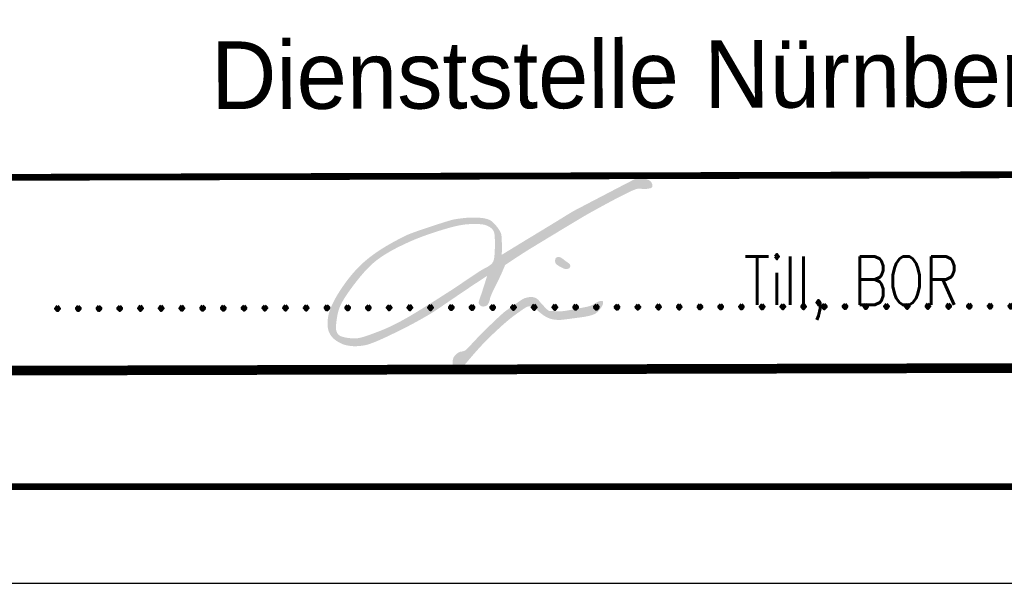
# Model space of a CAD drawing. Extents: x 0 to 1135, y 0 to 594.
# Tile 92 of 153: x 1058 to 1109, y 0 to 29. Entities that reach past the tile are written whole.
import ezdxf
from ezdxf.enums import TextEntityAlignment as Align

# ---------------------------------------------------------------- set-up
doc = ezdxf.new("R2010")
doc.units = 0
doc.header["$LTSCALE"] = 2
doc.header["$MEASUREMENT"] = 0
doc.linetypes.add('AUSGEZOGEN', pattern=[0])
doc.layers.add('LEGENDE', color=7, linetype='AUSGEZOGEN')
doc.layers.add('RAHMEN', color=250, linetype='AUSGEZOGEN')
doc.styles.add('ROMANS', font='romans.shx', dxfattribs={"width": 0.8})
doc.styles.add('UNIR-H', font='unir_h.shx', dxfattribs={"width": 0.8})

msp = doc.modelspace()

# ---------------------------------------------------------------- hatches: boundary and pattern name
at = {"layer": 'LEGENDE'}
h = msp.add_hatch(color=256, dxfattribs=at)
h.paths.add_polyline_path([(1084.401, 17.072, -0.006846), (1084.922, 17.397, -0.000018), (1086.02, 18.064, -0.000316), (1086.082, 18.101, -0.000501), (1086.967, 18.635, -0.000861), (1087.482, 18.944, -0.008165), (1087.884, 19.175, -0.003104), (1088.953, 19.759, -0.004426), (1089.287, 19.934, -0.002781), (1089.821, 20.206, -0.019392), (1090.115, 20.339, -0.029596), (1090.315, 20.407, -0.13925), (1090.55, 20.405, 0.059696), (1090.785, 20.403, 0.02873), (1091.003, 20.44, 0.119727), (1091.051, 20.465, 0.053798), (1091.065, 20.479, 0.035544), (1091.081, 20.503, 0.128445), (1091.095, 20.558, 0.070924), (1091.081, 20.659, 0.119206), (1091.014, 20.775, 0.09628), (1090.879, 20.872, 0.042732), (1090.734, 20.924, 0.04027), (1090.574, 20.952, 0.033258), (1090.329, 20.96, 0.102015), (1090.251, 20.941, 0.008417), (1090.11, 20.871, 0.001234), (1089.156, 20.376, 0.000382), (1087.049, 19.275, 0.012909), (1086.987, 19.24, 0.007407), (1086.356, 18.854, -0.001485), (1085.725, 18.468, -0.000051), (1085.123, 18.102, 0.000004), (1084.521, 17.737, 0.000591), (1084.112, 17.487, 0.000299), (1083.302, 16.992, 0.008834), (1083.314, 17.273, 0.012589), (1083.314, 17.47, 0.006475), (1083.297, 17.906, 0.023909), (1083.285, 18.024, 0.091451), (1083.23, 18.183, 0.042044), (1083.026, 18.484, 0.033675), (1082.848, 18.676, 0.057979), (1082.726, 18.767, 0.061091), (1082.541, 18.846, 0.043751), (1082.265, 18.899, 0.024448), (1081.858, 18.922, 0.025317), (1081.464, 18.905, 0.013308), (1080.953, 18.843, 0.029629), (1080.726, 18.796, 0.008594), (1080.409, 18.703, 0.004036), (1079.739, 18.49, 0.004037), (1079.038, 18.254, 0.006745), (1078.621, 18.104, 0.026618), (1078.247, 17.94, 0.012798), (1077.497, 17.539, 0.017147), (1076.955, 17.205, 0.018327), (1076.471, 16.858, 0.02749), (1076.01, 16.459, 0.025126), (1075.554, 15.971, 0.018257), (1075.242, 15.573, 0.015099), (1074.898, 15.068, 0.022902), (1074.621, 14.587, 0.027053), (1074.429, 14.159, 0.045431), (1074.339, 13.846, 0.038939), (1074.298, 13.468, 0.055393), (1074.321, 13.178, 0.064689), (1074.4, 12.941, 0.075313), (1074.551, 12.719, 0.066141), (1074.786, 12.525, 0.037739), (1075.062, 12.381, 0.050518), (1075.285, 12.311, 0.030877), (1075.564, 12.271, 0.033881), (1075.821, 12.267, 0.029171), (1076.202, 12.311, 0.041347), (1076.464, 12.379, 0.015996), (1076.862, 12.532, 0.011318), (1077.412, 12.78, 0.004061), (1078.172, 13.151, 0.00686), (1078.617, 13.38, 0.008733), (1079.438, 13.836, 0.01577), (1079.879, 14.11, 0.004634), (1080.574, 14.582, -0.000291), (1081.269, 15.054, -0.001843), (1081.704, 15.347, -0.000951), (1082.55, 15.909, -0.002195), (1082.44, 15.552, -0.002693), (1082.347, 15.262, -0.00365), (1082.234, 14.921, 0.019331), (1082.12, 14.58, 0.165584), (1082.125, 14.462, 0.146563), (1082.207, 14.358, 0.113065), (1082.296, 14.321, 0.095964), (1082.41, 14.324, 0.061571), (1082.519, 14.362, 0.1187), (1082.565, 14.401, 0.128989), (1082.7, 14.742, -0.036448), (1082.836, 15.083, -0.002273), (1083.01, 15.438, 0.001472), (1083.184, 15.793, 0.008906), (1083.291, 16.024, 0.00466), (1083.483, 16.47, -0.003828)])
h.paths.add_polyline_path([(1082.838, 16.603, -0.099091), (1082.726, 16.478, -0.048735), (1082.382, 16.27, 0.021738), (1082.038, 16.063, 0.002006), (1081.366, 15.612, -0.009607), (1080.694, 15.161, -0.000617), (1080.273, 14.892, -0.000781), (1079.94, 14.679, -0.001977), (1079.449, 14.37, -0.001628), (1078.85, 13.999, -0.007935), (1078.478, 13.778, -0.006419), (1078.01, 13.518, -0.01142), (1077.684, 13.352, -0.008966), (1077.261, 13.158, -0.010879), (1077.014, 13.056, -0.005318), (1076.503, 12.865, -0.016825), (1076.083, 12.728, -0.031308), (1075.851, 12.677, -0.044868), (1075.703, 12.667, -0.021189), (1075.392, 12.688, -0.025824), (1075.197, 12.72, -0.02962), (1075.032, 12.765, -0.088996), (1074.876, 12.853, -0.11272), (1074.789, 12.965, -0.062498), (1074.745, 13.102, -0.057717), (1074.734, 13.258, -0.011646), (1074.747, 13.452, -0.01319), (1074.767, 13.622, -0.013522), (1074.813, 13.891, -0.017764), (1074.861, 14.092, -0.036293), (1074.942, 14.321, -0.027142), (1075.088, 14.609, -0.019253), (1075.282, 14.919, -0.011612), (1075.635, 15.411, -0.010552), (1075.975, 15.843, -0.012825), (1076.271, 16.185, -0.02798), (1076.64, 16.547, -0.028763), (1077.036, 16.855, -0.019019), (1077.463, 17.127, -0.017291), (1077.954, 17.392, -0.008481), (1078.509, 17.655, -0.011366), (1078.931, 17.834, -0.011781), (1079.489, 18.042, -0.00887), (1080.241, 18.288, -0.011765), (1080.787, 18.441, -0.016986), (1081.17, 18.526, -0.027582), (1081.556, 18.575, -0.023562), (1082.011, 18.586, -0.01462), (1082.193, 18.577, -0.016498), (1082.354, 18.559, -0.051848), (1082.473, 18.528, -0.033963), (1082.643, 18.452, -0.106238), (1082.844, 18.282, -0.133817), (1082.925, 18.087, -0.011484), (1082.941, 17.929, -0.015519), (1082.947, 17.811, -0.004465), (1082.949, 17.594, -0.003251), (1082.947, 17.297, -0.017987), (1082.932, 17.001, -0.023537), (1082.903, 16.777, -0.089238)], flags=16)
h = msp.add_hatch(color=256, dxfattribs=at)
edge = h.paths.add_edge_path()
edge.add_arc((1087.586, 17.945), 1.61, 230.0425, 237.5405, ccw=False)
edge.add_arc((1085.544, 15.512), 1.567, 49.9374, 57.6455)
edge.add_arc((1086.225, 16.587), 0.294, 57.6455, 82.874)
edge.add_arc((1086.235, 16.664), 0.216, 82.874, 112.3788)
edge.add_arc((1086.2, 16.748), 0.125, 112.3788, 150.7972)
edge.add_arc((1086.292, 16.697), 0.23, 150.7972, 178.8985)
edge.add_arc((1086.423, 16.694), 0.362, 178.8985, 200.4189)
edge.add_arc((1086.236, 16.624), 0.162, 200.4189, 232.8212)
edge.add_arc((1086.934, 17.545), 1.317, 232.8212, 238.208)
edge.add_arc((1087.371, 18.25), 2.147, 238.208, 242.4268)
edge.add_arc((1087.829, 19.127), 3.136, 242.4268, 244.1806)
edge.add_arc((1087.166, 17.756), 1.613, 244.1806, 246.6263)
edge.add_arc((1086.628, 16.511), 0.257, 246.6263, 270)
edge.add_arc((1086.628, 16.597), 0.343, 270, 290.1958)
edge.add_arc((1086.689, 16.429), 0.164, 290.1958, 316.39)
edge.add_arc((1086.707, 16.412), 0.139, 316.39, 344.8605)
edge.add_arc((1086.671, 16.422), 0.176, 344.8605, 378.4424)
edge.add_arc((1086.711, 16.435), 0.134, 18.4424, 57.0899)
edge.add_arc((1086.35, 15.877), 0.799, 57.0899, 59.7076)
edge.add_arc((1087.376, 17.615), 1.219, 237.5405, 239.257, ccw=False)
h = msp.add_hatch(color=256, dxfattribs=at)
edge = h.paths.add_edge_path()
edge.add_arc((1088.477, 14.211), 0.4, 95.9871, 111.0324)
edge.add_arc((1088.748, 13.506), 1.155, 111.0324, 119.8683)
edge.add_arc((1088.531, 13.883), 0.721, 119.8683, 129.3022)
edge.add_arc((1087.9, 14.589), 0.229, 289.6068, 319.5638, ccw=False)
edge.add_arc((1087.534, 15.617), 1.32, 284.0327, 289.6068, ccw=False)
edge.add_arc((1086.537, 19.608), 5.434, 281.2865, 284.0327, ccw=False)
edge.add_arc((1075.046, 77.183), 64.144, 280.95219, 281.28646, ccw=False)
edge.add_arc((1081.199, 45.388), 31.759, 280.4771, 280.9522, ccw=False)
edge.add_arc((1083.671, 32.02), 18.165, 279.4595, 280.4771, ccw=False)
edge.add_arc((1085.841, 19), 4.965, 277.5128, 279.4595, ccw=False)
edge.add_arc((1086.403, 14.734), 0.662, 270.8681, 277.5128, ccw=False)
edge.add_arc((1086.183, 29.259), 15.189, 269.4812, 270.8681, ccw=False)
edge.add_arc((1086.078, 17.591), 3.521, 265.2364, 269.4812, ccw=False)
edge.add_arc((1085.803, 14.296), 0.214, 247.9651, 265.2364, ccw=False)
edge.add_arc((1085.779, 14.237), 0.151, 226.4772, 247.9651, ccw=False)
edge.add_arc((1088.954, 17.581), 4.761, 222.6721, 226.4772, ccw=False)
edge.add_arc((1087.386, 16.135), 2.629, 218.1455, 222.6721, ccw=False)
edge.add_arc((1084.399, 13.865), 1.124, 35.1094, 45.7082)
edge.add_arc((1084.851, 14.328), 0.477, 45.7082, 59.8643)
edge.add_arc((1084.817, 14.27), 0.544, 59.8643, 73.1093)
edge.add_arc((1084.842, 14.351), 0.46, 73.1093, 88.6725)
edge.add_arc((1084.833, 13.983), 0.828, 88.6725, 100.2538)
edge.add_arc((1084.975, 13.198), 1.625, 100.2538, 107.6424)
edge.add_arc((1084.601, 14.375), 0.39, 107.6424, 122.7577)
edge.add_arc((1087.908, 9.236), 6.501, 122.7577, 124.3539)
edge.add_arc((1097.552, -4.873), 23.591, 124.3539, 125.1918)
edge.add_arc((1132.906, -55.007), 84.937, 125.19181, 125.52916)
edge.add_arc((1084.775, 12.398), 2.112, 125.5292, 127.6688)
edge.add_arc((1085.006, 12.098), 2.491, 127.6688, 131.5683)
edge.add_arc((1092.033, 4.175), 13.081, 131.5683, 133.2696)
edge.add_arc((1112.498, -17.565), 42.938, 133.2696, 133.7908)
edge.add_arc((1099.167, -3.658), 23.673, 133.7908, 134.4928)
edge.add_arc((1091.521, 4.124), 12.764, 134.4928, 135.3045)
edge.add_arc((1214.573, -117.628), 185.869, 135.30446, 135.51716)
edge.add_arc((1085.975, 8.67), 5.623, 135.5172, 139.1089)
edge.add_arc((1079.78, 13.905), 2.49, 313.2542, 321.3719, ccw=False)
edge.add_arc((1081.218, 12.375), 0.39, 301.3212, 313.2542, ccw=False)
edge.add_arc((1081.106, 12.56), 0.606, 291.756, 301.3212, ccw=False)
edge.add_arc((1081.255, 12.188), 0.205, 263.9521, 291.756, ccw=False)
edge.add_arc((1081.21, 11.788), 0.197, 83.4099, 112.2982)
edge.add_arc((1081.275, 11.63), 0.368, 112.2982, 119.3477)
edge.add_arc((1081.637, 10.986), 1.107, 119.3477, 123.4088)
edge.add_arc((1081.416, 11.322), 0.705, 123.4088, 137.5547)
edge.add_arc((1081.276, 11.449), 0.516, 137.5547, 154.1061)
edge.add_arc((1081.127, 11.522), 0.35, 154.1061, 166.8617)
edge.add_arc((1081.744, 11.378), 0.983, 166.8617, 174.4619)
edge.add_arc((1081.427, 11.408), 0.664, 174.4619, 188.7512)
edge.add_arc((1081.028, 11.347), 0.261, 188.7512, 211.6417)
edge.add_arc((1081.026, 11.346), 0.259, 211.6417, 234.2511)
edge.add_arc((1081.052, 11.382), 0.303, 234.2511, 255.1249)
edge.add_arc((1081.106, 11.585), 0.514, 255.1249, 262.4057)
edge.add_arc((1081.06, 11.24), 0.165, 262.4057, 275.2582)
edge.add_arc((1081.05, 11.351), 0.277, 275.2582, 293.4948)
edge.add_arc((1081.061, 11.326), 0.249, 293.4948, 312.7477)
edge.add_arc((1079.959, 12.518), 1.872, 312.7477, 317.1131)
edge.add_arc((1077.34, 14.951), 5.447, 317.1131, 319.672)
edge.add_arc((1066.591, 24.075), 19.546, 319.672, 320.5332)
edge.add_arc((1088.833, 5.863), 9.201, 139.1877, 141.0175, ccw=False)
edge.add_arc((1093.134, 2.148), 14.884, 137.5653, 139.1877, ccw=False)
edge.add_arc((1093.397, 1.908), 15.24, 135.962, 137.5653, ccw=False)
edge.add_arc((1090.33, 4.874), 10.973, 133.8903, 135.962, ccw=False)
edge.add_arc((1099.737, -4.905), 24.543, 132.5051, 133.8903, ccw=False)
edge.add_arc((1096.23, -1.079), 19.353, 131.0826, 132.5051, ccw=False)
edge.add_arc((1088.069, 8.282), 6.933, 128.706, 131.0826, ccw=False)
edge.add_arc((1086.7, 9.991), 4.744, 126.2149, 128.706, ccw=False)
edge.add_arc((1101.125, -9.708), 29.16, 125.2103, 126.2149, ccw=False)
edge.add_arc((1088.047, 8.825), 6.477, 123.0648, 125.2103, ccw=False)
edge.add_arc((1085.15, 13.274), 1.168, 118.0105, 123.0648, ccw=False)
edge.add_arc((1084.697, 14.125), 0.204, 100.9538, 118.0105, ccw=False)
edge.add_arc((1084.907, 13.045), 1.304, 94.2308, 100.9538, ccw=False)
edge.add_arc((1084.856, 13.726), 0.621, 83.6594, 94.2308, ccw=False)
edge.add_arc((1084.899, 14.115), 0.23, 66.2303, 83.6594, ccw=False)
edge.add_arc((1084.91, 14.14), 0.202, 14.5125, 66.2303, ccw=False)
edge.add_arc((1085.611, 14.504), 0.594, 211.8143, 228.9285)
edge.add_arc((1087.458, 16.624), 3.406, 228.9285, 233.3173)
edge.add_arc((1086.265, 15.022), 1.408, 233.3173, 240.1454)
edge.add_arc((1086.268, 15.027), 1.414, 240.1454, 250.2387)
edge.add_arc((1086.134, 14.654), 1.017, 250.2387, 262.146)
edge.add_arc((1086.327, 16.051), 2.428, 262.146, 268.2262)
edge.add_arc((1086.287, 14.757), 1.133, 268.2262, 277.1296)
edge.add_arc((1077.905, 81.77), 68.669, 277.12963, 277.32383)
edge.add_arc((1077.175, 87.446), 74.391, 277.32383, 277.51041)
edge.add_arc((1077.837, 82.426), 69.328, 277.51041, 277.67668)
edge.add_arc((1049.89, 289.762), 278.539, 277.67668, 277.75963)
edge.add_arc((1087.066, 16.943), 3.198, 277.7596, 284.0339)
edge.add_arc((1087.408, 15.574), 1.787, 284.0339, 292.4303)
edge.add_arc((1087.936, 14.294), 0.402, 292.4303, 311.4372)
edge.add_arc((1087.205, 15.122), 1.507, 311.4372, 321.225)
edge.add_arc((1087.513, 14.875), 1.113, 321.225, 334.3524)
edge.add_arc((1088.277, 14.508), 0.264, 334.3524, 361.4894)
edge.add_arc((1088.285, 14.508), 0.256, 1.4894, 13.996)
edge.add_arc((1088.494, 14.56), 0.0412, 13.996, 45.5195)
edge.add_arc((1088.48, 14.545), 0.0617, 45.5195, 77.4757)
edge.add_arc((1088.454, 14.429), 0.181, 77.4757, 95.9871)

# ---------------------------------------------------------------- linework, layer by layer
for points, const_width in [([(1057.291, 21), (1124.291, 21.172)], 0.35), ([(1057.291, 21), (1124.291, 21.172)], 0.35), ([(959.067, 10.748), (1124.567, 11.173)], 0.5), ([(959.067, 10.748), (1124.567, 11.173)], 0.5)]:
    msp.add_lwpolyline(points, dxfattribs=dict(at, const_width=const_width))
at = {"layer": 'RAHMEN'}
msp.add_line((950, 0), (1135, 0), dxfattribs=at)
msp.add_line((950, 0), (1135, 0), dxfattribs=at)
at = {"layer": 'RAHMEN', "const_width": 0.35}
msp.add_lwpolyline([(25, 5), (1130, 5), (1130, 589), (25, 589), (25, 5)], dxfattribs=at)
msp.add_lwpolyline([(25, 5), (1130, 5), (1130, 589), (25, 589), (25, 5)], dxfattribs=at)

# ---------------------------------------------------------------- texts
at = {"layer": 'LEGENDE', "style": 'UNIR-H'}
msp.add_text('Dienststelle Nürnberg', height=3.5, rotation=0.1472, dxfattribs=at).set_placement((1090.782, 24.586), align=Align.CENTER)
msp.add_text('Dienststelle Nürnberg', height=3.5, rotation=0.1472, dxfattribs=at).set_placement((1090.782, 24.586), align=Align.CENTER)
at = {"layer": 'LEGENDE', "style": 'ROMANS', "width": 0.8}
msp.add_text('Till, BOR', height=2.5, dxfattribs=at).set_placement((1101.388, 14.4), align=Align.CENTER)
at = {"layer": 'LEGENDE', "style": 'ROMANS'}
msp.add_text('.....................................................', height=2.5, rotation=0.1472, dxfattribs=at).set_placement((1059.803, 14.095))
msp.add_text('.....................................................', height=2.5, rotation=0.1472, dxfattribs=at).set_placement((1059.803, 14.095))

doc.saveas('drawing.dxf')
